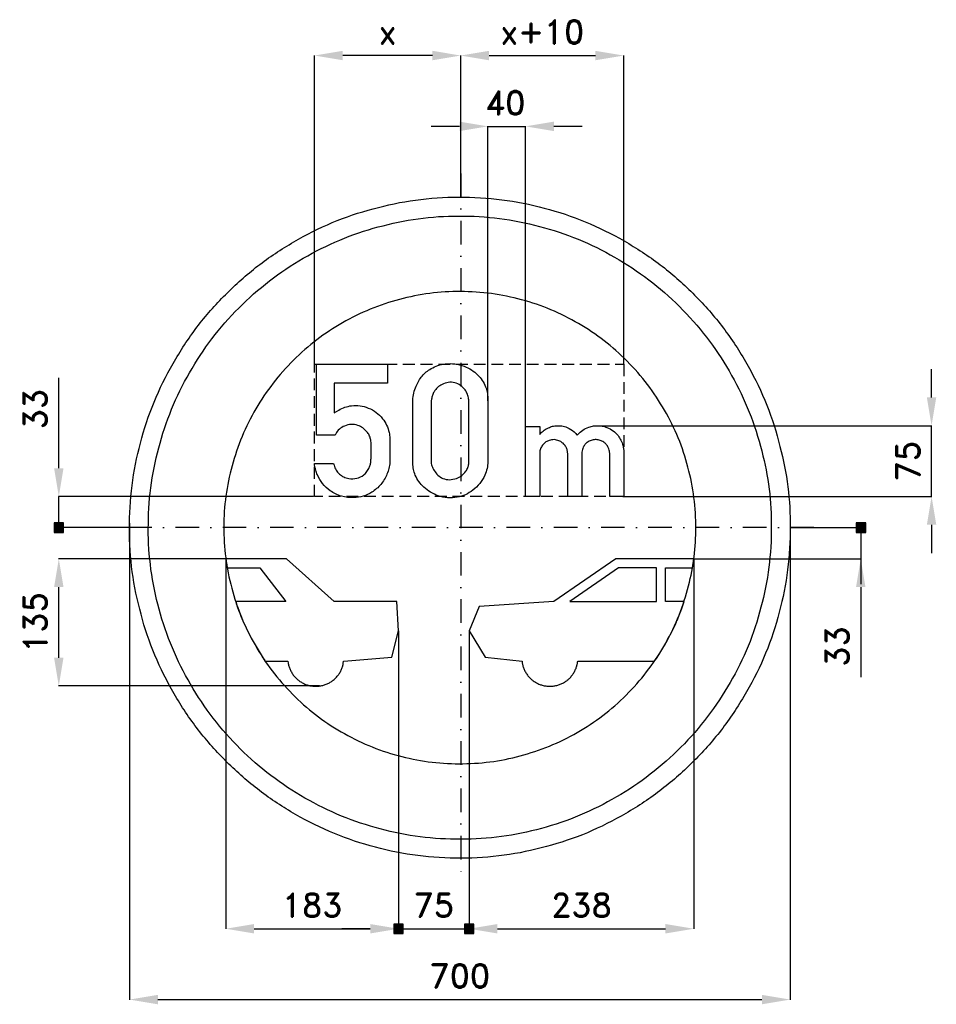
# Model space of a CAD drawing. Header units: millimetres. Extents: x -466 to 505, y -505 to 538.
import ezdxf

# ---------------------------------------------------------------- set-up
doc = ezdxf.new("R2010")
doc.units = ezdxf.units.MM
doc.header["$LTSCALE"] = 5
doc.linetypes.add('ČERCHOVANÁX2', pattern=[2, 1, -0.5, 0, -0.5])
doc.linetypes.add('ČÁRKOVANÁX2', pattern=[1.5, 1, -0.5])
doc.layers.add('Kóty', color=2, linetype='Continuous')
doc.layers.add('Značka', color=7, linetype='Continuous')
doc.styles.get("Standard").update_dxf_attribs({"font": 'romand.shx', "height": 25})
doc.dimstyles.get("Standard").update_dxf_attribs({"dimtxt": 25, "dimasz": 30, "dimexe": 0.18, "dimexo": 0.0625, "dimgap": 12.5, "dimtad": 1, "dimdec": 0, "dimzin": 0, "dimdsep": 46, "dimtxsty": 'Standard', "dimcen": 0.09, "dimadec": 0, "dimazin": 0, "dimtfac": 1, "dimtdec": 0, "dimtofl": 0, "dimtmove": 0, "dimatfit": 3, "dimfxl": 1, "dimtolj": 1, "dimtzin": 0, "dimarcsym": 0})

# ---------------------------------------------------------------- blocks, each defined once
blk = doc.blocks.new('*D2')
at = {"layer": 'Defpoints', "color": 0, "transparency": 16777216}
for p in [(-349.9, 4.7), (350, -4.5), (350, -499.8)]:
    blk.add_point(p, dxfattribs=at)
at = {"layer": 'Kóty', "color": 0, "lineweight": -2, "transparency": 16777216}
for p, q in [((-349.9, 4.6), (-349.9, -500)), ((350, -4.5), (350, -500)), ((-319.9, -499.8), (320, -499.8))]:
    blk.add_line(p, q, dxfattribs=at)
at = {"layer": 'Kóty', "color": 0, "transparency": 16777216}
for points in [[(-319.9, -494.8), (-319.9, -504.8), (-349.9, -499.8)], [(320, -494.8), (320, -504.8), (350, -499.8)]]:
    blk.add_solid(points, dxfattribs=at)
at = {"layer": 'Kóty', "color": 0, "transparency": 16777216, "insert": (0, -474.8), "char_height": 25, "attachment_point": 5}
blk.add_mtext('\\A1;700', dxfattribs=at)
blk = doc.blocks.new('*D4')
at = {"layer": 'Defpoints', "color": 0, "transparency": 16777216}
for p in [(-424.9, -33), (-183.5, -33), (-148.6, -167.7)]:
    blk.add_point(p, dxfattribs=at)
at = {"layer": 'Kóty', "color": 0, "lineweight": -2, "transparency": 16777216}
for p, q in [((-183.6, -33), (-425.1, -33)), ((-424.9, -137.7), (-424.9, -63)), ((-148.7, -167.7), (-425.1, -167.7))]:
    blk.add_line(p, q, dxfattribs=at)
at = {"layer": 'Kóty', "color": 0, "transparency": 16777216}
for points in [[(-429.9, -63), (-419.9, -63), (-424.9, -33)], [(-429.9, -137.7), (-419.9, -137.7), (-424.9, -167.7)]]:
    blk.add_solid(points, dxfattribs=at)
at = {"layer": 'Kóty', "color": 0, "transparency": 16777216, "insert": (-449.9, -100.4), "char_height": 25, "attachment_point": 5, "rotation": 90}
blk.add_mtext('\\A1;135', dxfattribs=at)
blk = doc.blocks.new('*D5')
at = {"layer": 'Defpoints', "color": 0, "transparency": 16777216}
for p in [(-247.9, -33), (-64.9, -109.2), (-64.9, -424.8)]:
    blk.add_point(p, dxfattribs=at)
at = {"layer": 'Kóty', "color": 0, "lineweight": -2, "transparency": 16777216}
for p, q in [((-247.9, -33.1), (-247.9, -425)), ((-64.9, -109.2), (-64.9, -425)), ((-217.9, -424.8), (-94.9, -424.8))]:
    blk.add_line(p, q, dxfattribs=at)
at = {"layer": 'Kóty', "color": 0, "transparency": 16777216}
for points in [[(-217.9, -419.8), (-217.9, -429.8), (-247.9, -424.8)], [(-94.9, -419.8), (-94.9, -429.8), (-64.9, -424.8)]]:
    blk.add_solid(points, dxfattribs=at)
at = {"layer": 'Kóty', "color": 0, "transparency": 16777216, "insert": (-156.4, -399.8), "char_height": 25, "attachment_point": 5}
blk.add_mtext('\\A1;183', dxfattribs=at)
blk = doc.blocks.new('*D6')
at = {"layer": 'Defpoints', "color": 0, "transparency": 16777216}
for p in [(247.9, -33), (9.9, -109.2), (247.9, -424.8)]:
    blk.add_point(p, dxfattribs=at)
at = {"layer": 'Kóty', "color": 0, "lineweight": -2, "transparency": 16777216}
for p, q in [((247.9, -33.1), (247.9, -425)), ((9.9, -109.2), (9.9, -425)), ((39.9, -424.8), (217.9, -424.8))]:
    blk.add_line(p, q, dxfattribs=at)
at = {"layer": 'Kóty', "color": 0, "transparency": 16777216}
for points in [[(39.9, -419.8), (39.9, -429.8), (9.9, -424.8)], [(217.9, -419.8), (217.9, -429.8), (247.9, -424.8)]]:
    blk.add_solid(points, dxfattribs=at)
at = {"layer": 'Kóty', "color": 0, "transparency": 16777216, "insert": (128.9, -399.8), "char_height": 25, "attachment_point": 5}
blk.add_mtext('\\A1;238', dxfattribs=at)
blk = doc.blocks.new('*D7')
at = {"layer": 'Defpoints', "color": 0, "transparency": 16777216}
for p in [(-64.9, -109.2), (9.9, -109.2), (9.9, -424.8)]:
    blk.add_point(p, dxfattribs=at)
at = {"layer": 'Kóty', "color": 0, "lineweight": -2, "transparency": 16777216}
for p, q in [((-64.9, -109.2), (-64.9, -425)), ((9.9, -109.3), (9.9, -425)), ((-94.9, -424.8), (-124.9, -424.8)), ((39.9, -424.8), (69.9, -424.8))]:
    blk.add_line(p, q, dxfattribs=at)
at = {"layer": 'Kóty', "color": 0, "transparency": 16777216}
for points in [[(-94.9, -419.8), (-94.9, -429.8), (-64.9, -424.8)], [(39.9, -419.8), (39.9, -429.8), (9.9, -424.8)]]:
    blk.add_solid(points, dxfattribs=at)
at = {"layer": 'Kóty', "color": 0, "transparency": 16777216, "insert": (-27.5, -399.8), "char_height": 25, "attachment_point": 5}
blk.add_mtext('\\A1;75', dxfattribs=at)
blk = doc.blocks.new('*D8')
at = {"layer": 'Defpoints', "color": 0, "transparency": 16777216}
for p in [(148.2, 107.9), (499.8, 107.9), (172.7, 33)]:
    blk.add_point(p, dxfattribs=at)
at = {"layer": 'Kóty', "color": 0, "lineweight": -2, "transparency": 16777216}
for p, q in [((499.8, 137.9), (499.8, 167.9)), ((148.2, 107.9), (500, 107.9)), ((172.8, 33), (500, 33)), ((499.8, 3), (499.8, -27))]:
    blk.add_line(p, q, dxfattribs=at)
at = {"layer": 'Kóty', "color": 0, "transparency": 16777216}
for points in [[(494.8, 137.9), (504.8, 137.9), (499.8, 107.9)], [(494.8, 3), (504.8, 3), (499.8, 33)]]:
    blk.add_solid(points, dxfattribs=at)
at = {"layer": 'Kóty', "color": 0, "transparency": 16777216, "insert": (474.8, 70.5), "char_height": 25, "attachment_point": 5, "rotation": 90}
blk.add_mtext('\\A1;75', dxfattribs=at)

msp = doc.modelspace()

# ---------------------------------------------------------------- hatches: boundary and pattern name
at = {"layer": 'Kóty'}
h = msp.add_hatch(color=256, dxfattribs=at)
h.dxf.hatch_style = 1
h.paths.add_polyline_path([(-429.9, -5), (-419.9, -5), (-419.9, 5), (-429.9, 5)])
h = msp.add_hatch(color=256, dxfattribs=at)
h.dxf.hatch_style = 1
h.paths.add_polyline_path([(420, -5), (430, -5), (430, 5), (420, 5)])
h = msp.add_hatch(color=256, dxfattribs=at)
h.dxf.hatch_style = 1
h.paths.add_polyline_path([(-69.9, -429.8), (-59.9, -429.8), (-59.9, -419.8), (-69.9, -419.8)])
h = msp.add_hatch(color=256, dxfattribs=at)
h.dxf.hatch_style = 1
h.paths.add_polyline_path([(4.9, -430), (14.9, -430), (14.9, -420), (4.9, -420)])

# ---------------------------------------------------------------- linework, layer by layer
for p, q in [((-154, 173.1), (-154, 500.2)), ((-29, 500), (-124, 500)), ((1, 350), (1, 500.2)), ((1, 350), (1, 500.2)), ((31, 500), (143.6, 500)), ((173.6, 173.1), (173.6, 500.2)), ((-0.3, 425), (-30.3, 425)), ((29.7, 134.3), (29.7, 425.2)), ((69.7, 107.1), (69.7, 425.2)), ((129.7, 425), (99.7, 425)), ((-424.9, 63), (-424.9, 158.5)), ((-155.1, 33), (-425.1, 33)), ((172.7, 33), (425, 33)), ((-349.9, 0), (-425.1, 0)), ((350, 0), (425, 0)), ((425, 0), (424.8, -60)), ((247.9, -33), (425, -33)), ((424.8, -63), (424.8, -158.5))]:
    msp.add_line(p, q, dxfattribs=at)
for points in [[(29.7, 425), (69.7, 425)], [(499.8, 33), (499.8, 107.9)], [(-424.9, 0), (-424.9, 33)], [(-429.9, 5), (-419.9, -5)], [(-419.9, 5), (-429.9, -5)], [(420, 5), (430, -5)], [(430, 5), (420, -5)], [(-69.9, -419.8), (-59.9, -429.8)], [(-59.9, -419.8), (-69.9, -429.8)], [(-64.9, -424.8), (9.9, -424.8)], [(4.9, -420), (14.9, -430)], [(14.9, -420), (4.9, -430)]]:
    msp.add_lwpolyline(points, dxfattribs=at)
for points in [[(-429.9, -5), (-419.9, -5), (-419.9, 5), (-429.9, 5)], [(420, -5), (430, -5), (430, 5), (420, 5)], [(-69.9, -429.8), (-59.9, -429.8), (-59.9, -419.8), (-69.9, -419.8)], [(4.9, -430), (14.9, -430), (14.9, -420), (4.9, -420)]]:
    msp.add_lwpolyline(points, close=True, dxfattribs=at)
for points in [[(-124, 505), (-124, 495), (-154, 500)], [(-29, 505), (-29, 495), (1, 500)], [(31, 505), (31, 495), (1, 500)], [(143.6, 505), (143.6, 495), (173.6, 500)], [(-0.3, 430), (-0.3, 420), (29.7, 425)], [(99.7, 430), (99.7, 420), (69.7, 425)], [(-429.9, 63), (-419.9, 63), (-424.9, 33)], [(419.8, -63), (429.8, -63), (424.8, -33)]]:
    msp.add_solid(points, dxfattribs=at)
at = {"layer": 'Značka', "color": 6, "linetype": 'ČERCHOVANÁX2', "lineweight": 25, "ltscale": 5}
for p, q in [((1, 375), (1, -375)), ((375, 0), (-375, 0))]:
    msp.add_line(p, q, dxfattribs=at)
at = {"layer": 'Značka', "color": 5}
for points in [[(350, 0, -0.001598), (350, -2.3, -0.00149), (350, -4.6, -0.032171), (346.5, -50.2, -0.035727), (336.9, -95, -0.036661), (321.8, -138.3, -0.034749), (300.8, -178.9, -0.034044), (275, -216.8, -0.034447), (244.2, -250.7, -0.034568), (209.5, -280.6, -0.034426), (171, -305.4, -0.034392), (129.8, -325.2, -0.034416), (86.1, -339.2, -0.034424), (41.2, -347.7, -0.034402), (-4.6, -350, -0.034408), (-50.2, -346.5, -0.034408), (-95, -336.9, -0.034406), (-138.2, -321.7, -0.034409), (-178.9, -300.8, -0.0344), (-216.8, -275, -0.03442), (-250.7, -244.2, -0.034422), (-280.6, -209.5, -0.03441), (-305.4, -171, -0.034416), (-325.2, -129.8, -0.034421), (-339.2, -86.2, -0.034412), (-347.7, -41.2, -0.034418), (-350, 4.6, -0.034418), (-346.5, 50.2, -0.034415), (-336.9, 95, -0.034415), (-321.7, 138.2, -0.034425), (-300.8, 178.9, -0.034414), (-275, 216.8, -0.03442), (-244.2, 250.7, -0.034427), (-209.5, 280.6, -0.034432), (-171, 305.4, -0.034418), (-129.8, 325.2, -0.034406), (-86.2, 339.2, -0.034412), (-41.2, 347.7, -0.034413), (4.6, 350, -0.034408), (50.2, 346.5, -0.034427), (95, 336.9, -0.034419), (138.2, 321.7, -0.034405), (178.9, 300.8, -0.034422), (216.8, 275, -0.03441), (250.7, 244.2, -0.034418), (280.6, 209.5, -0.034494), (305.4, 171, -0.034416), (325.2, 129.8, -0.034081), (339.2, 86.1, -0.032791), (347.5, 43.4, -0.034266), (350, 0)], [(-133.9, 67.9), (-133.6, 67), (-133.3, 66.1, 0.061296), (-131.1, 61, 0.076034), (-127.5, 56.8, 0.081283), (-123, 53.7, 0.073924), (-117.6, 52.1, 0.102531), (-109.2, 52.3, 0.116958), (-101.8, 55.9, 0.072246), (-98.4, 59.4, 0.058772), (-96, 63.7, 0.043911), (-94.7, 67.2, 0.050815), (-94.2, 70.9, 0.010823), (-94.2, 71.9, 0.003691), (-94.1, 72.9), (-94.1, 89.9), (-94.3, 91.9, 0.026033), (-94.6, 93.8, 0.068323), (-96, 97.9, 0.054085), (-98.5, 101.5, 0.069204), (-102.8, 105.6, 0.080532), (-108.1, 108.3, 0.097827), (-115.1, 109.3, 0.091076), (-122.1, 107.6, 0.085404), (-127.6, 104.3, 0.103671), (-131.5, 99.2), (-131.8, 98.6), (-132.1, 98), (-151.8, 98), (-151.8, 173), (-76.8, 173), (-76.8, 153), (-133, 153), (-133, 121.5), (-130.7, 123.1), (-128.3, 124.6, -0.051695), (-121.7, 127.5, -0.052665), (-114.6, 129.1, -0.065834), (-105.7, 129, -0.065629), (-97, 126.7, -0.069369), (-88.6, 122.1, -0.07135), (-81.9, 115.4, -0.059648), (-77.6, 108.5, -0.053799), (-75, 100.8, -0.024816), (-74.4, 97.7, -0.033726), (-74.2, 94.5), (-74.2, 94.1), (-74.2, 93.7), (-74.2, 71.2), (-74.2, 70.2, -0.005145), (-74.2, 69.2, -0.045361), (-75.1, 62.8, -0.043654), (-77.2, 56.6, -0.080871), (-83.7, 45.8, -0.084554), (-93.3, 37.6, -0.069848), (-102.4, 33.4, -0.066791), (-112.4, 31.8, -0.08465), (-125.5, 33.3, -0.088759), (-137.4, 39.1, -0.074218), (-145.4, 46.6, -0.070921), (-150.9, 55.9, -0.035796), (-152.7, 60.9, -0.037147), (-153.8, 66.1), (-153.9, 67), (-154, 67.9), (-133.9, 67.9)], [(-49.7, 132.5), (-49.7, 133.7, -0.006036), (-49.7, 135, -0.049057), (-48.8, 142.6, -0.05004), (-46.3, 150, -0.079542), (-39.9, 160.6, -0.089063), (-30.5, 168.4, -0.059789), (-23.2, 171.8, -0.051953), (-15.4, 173.4, -0.062025), (-5.2, 173.4, -0.064488), (4.6, 170.9, -0.055464), (12.3, 167.1, -0.055497), (18.9, 161.7, -0.051155), (23.7, 155.9, -0.054912), (27.2, 149.2, -0.04527), (29, 143.4, -0.046012), (29.7, 137.5, -0.012403), (29.8, 135.4, -0.004214), (29.7, 133.3), (29.7, 72.3), (29.7, 71, -0.006814), (29.7, 69.8, -0.051746), (28.8, 62.5, -0.049733), (26.4, 55.6, -0.066831), (21.2, 46.8, -0.065889), (13.8, 39.7, -0.061143), (6, 34.9, -0.06421), (-2.9, 32.2, -0.069727), (-13, 31.6, -0.067416), (-22.9, 33.8, -0.056754), (-30.9, 37.6, -0.049581), (-38, 43, -0.047977), (-43.3, 48.8, -0.065859), (-47.2, 55.6, -0.054763), (-49, 61.7, -0.042332), (-49.7, 68.1, -0.009307), (-49.7, 70.2, -0.003043), (-49.7, 72.3), (-49.7, 132.5)], [(-30.5, 132.5), (-30.5, 72.3, 0.003191), (-30.5, 71.4, 0.009614), (-30.5, 70.6, 0.073932), (-29.5, 65.4, 0.059511), (-27.1, 60.6, 0.070704), (-23.2, 55.6, 0.094557), (-17.9, 52.2, 0.10831), (-10.9, 50.8, 0.087526), (-3.7, 52.2, 0.078107), (2, 55.2, 0.088078), (6.3, 59.8, 0.061835), (8.4, 63.6, 0.061216), (9.4, 67.7, 0.025187), (9.6, 70, 0.00847), (9.7, 72.3), (9.7, 132.5), (9.5, 134.4, 0.016455), (9.3, 136.4, 0.058381), (8, 141.3, 0.064807), (5.5, 145.8, 0.088118), (0.7, 150.6, 0.097852), (-5.4, 153.4, 0.099856), (-12.2, 153.8, 0.08821), (-18.8, 151.7, 0.074206), (-23.6, 148.4, 0.075661), (-27.2, 143.9, 0.052603), (-29, 140.1, 0.046073), (-30, 136.1), (-30.3, 134.3), (-30.5, 132.5)], [(69.7, 33), (69.7, 107.1), (84.6, 107.1), (84.6, 98.8), (85.4, 99.7), (86.2, 100.6, -0.053813), (90.3, 103.9, -0.054537), (95, 106.2, -0.049746), (99.4, 107.6, -0.049875), (104.1, 108), (108.2, 107.7), (112.2, 106.6), (115.9, 105), (119.3, 102.8), (121.1, 101.4), (122.8, 99.7), (123.6, 98.8), (124.3, 97.8), (125.2, 98.8), (126.1, 99.8, -0.072012), (131.7, 104.2, -0.066385), (138.2, 106.9), (141.8, 107.7), (145.5, 108, -0.050546), (150.8, 107.6, -0.049612), (155.9, 106.1, -0.06831), (162.4, 102.6, -0.07336), (167.6, 97.5, -0.056858), (170.7, 92.6, -0.048854), (172.7, 87.2), (173.2, 85.2, -0.024895), (173.5, 83.2), (173.6, 82.3), (173.6, 81.4), (173.6, 33), (158.8, 33), (158.8, 78.4), (158.8, 78.9), (158.7, 79.5, 0.050187), (158.3, 82.2, 0.050827), (157.2, 84.9, 0.067771), (155.2, 88, 0.066823), (152.4, 90.5, 0.073356), (148.7, 92.4, 0.074294), (144.6, 93.2, 0.080656), (140.1, 92.7, 0.080716), (135.9, 90.9, 0.070468), (132.9, 88.4, 0.075302), (130.8, 85.2, 0.050771), (129.8, 82.6, 0.03301), (129.2, 79.8), (129.2, 79.4), (129.1, 78.9), (129.1, 33), (114.3, 33), (114.3, 78.6), (114.2, 79.3), (114.2, 79.9, 0.073698), (113.3, 83.6, 0.069048), (111.5, 86.9, 0.074698), (108.6, 90, 0.073683), (105, 92, 0.08909), (99.9, 93.2, 0.093576), (94.7, 92.4, 0.07318), (91.2, 90.8, 0.071074), (88.3, 88.2, 0.076939), (85.9, 84.5, 0.078033), (84.7, 80.3), (84.7, 79.8), (84.6, 79.2), (84.6, 33), (69.7, 33)]]:
    msp.add_lwpolyline(points, format="xyb", dxfattribs=at)
at = {"layer": 'Značka', "color": 1}
for points in [[(330, 0, -0.001695), (330, -2.2, -0.00147), (330, -4.3, -0.032168), (326.7, -47.3, -0.035723), (317.6, -89.6, -0.036671), (303.4, -130.4, -0.034751), (283.6, -168.7, -0.034044), (259.2, -204.4, -0.034444), (230.3, -236.4, -0.034565), (197.5, -264.5, -0.034423), (161.2, -287.9, -0.034382), (122.3, -306.6, -0.034413), (81.2, -319.9, -0.034419), (38.8, -327.9, -0.034415), (-4.3, -330, -0.034418), (-47.4, -326.7, -0.03441), (-89.6, -317.6, -0.034406), (-130.3, -303.3, -0.034413), (-168.7, -283.6, -0.034427), (-204.4, -259.3, -0.034422), (-236.4, -230.3, -0.034415), (-264.5, -197.5, -0.03441), (-287.9, -161.2, -0.034418), (-306.6, -122.3, -0.034417), (-319.9, -81.2, -0.034414), (-327.9, -38.8, -0.034414), (-330, 4.3, -0.034411), (-326.7, 47.4, -0.034423), (-317.6, 89.6, -0.034416), (-303.3, 130.3, -0.034423), (-283.6, 168.7, -0.034416), (-259.3, 204.4, -0.034417), (-230.3, 236.4, -0.034415), (-197.5, 264.5, -0.03442), (-161.2, 287.9, -0.03442), (-122.3, 306.6, -0.03441), (-81.2, 319.8, -0.034415), (-38.8, 327.9, -0.034416), (4.3, 330, -0.034406), (47.4, 326.7, -0.03442), (89.6, 317.6, -0.034416), (130.3, 303.3, -0.034408), (168.7, 283.6, -0.034432), (204.4, 259.3, -0.034401), (236.4, 230.3, -0.034415), (264.5, 197.5, -0.034487), (287.9, 161.2, -0.034422), (306.6, 122.4, -0.034075), (319.8, 81.2, -0.032797), (327.7, 40.9, -0.034261), (330, 0)], [(250, 0), (250, 1.6), (250, 3.3, 0.032167), (247.5, 35.9, 0.035724), (240.6, 67.9, 0.036655), (229.9, 98.8, 0.034752), (214.8, 127.8, 0.034026), (196.4, 154.8, 0.034444), (174.4, 179.1, 0.034551), (149.6, 200.4, 0.034434), (122.2, 218.1, 0.034377), (92.7, 232.3, 0.034421), (61.5, 242.3, 0.034422), (29.4, 248.4, 0.034425), (-3.3, 250, 0.03441), (-35.9, 247.5, 0.034419), (-67.9, 240.6, 0.034408), (-98.7, 229.8, 0.034416), (-127.8, 214.8, 0.034409), (-154.8, 196.4, 0.034421), (-179.1, 174.4, 0.034406), (-200.4, 149.6, 0.034425), (-218.1, 122.2, 0.034414), (-232.3, 92.7, 0.034431), (-242.3, 61.5, 0.034413), (-248.4, 29.4, 0.034419), (-250, -3.3, 0.034425), (-247.5, -35.9, 0.034417), (-240.6, -67.9, 0.034419), (-229.8, -98.7, 0.034423), (-214.9, -127.8, 0.034415), (-196.4, -154.8, 0.034406), (-174.4, -179.1, 0.034411), (-149.7, -200.4, 0.0344), (-122.2, -218.1, 0.034407), (-92.7, -232.3, 0.034408), (-61.5, -242.3, 0.034434), (-29.4, -248.4, 0.034411), (3.3, -250, 0.034411), (35.9, -247.5, 0.034417), (67.9, -240.6, 0.034407), (98.7, -229.8, 0.034423), (127.8, -214.9, 0.034427), (154.8, -196.4, 0.034406), (179.1, -174.4, 0.034417), (200.4, -149.6, 0.034496), (218.1, -122.2, 0.034415), (232.3, -92.7, 0.034082), (242.3, -61.5, 0.032804), (248.2, -31, 0.034275), (250, 0)]]:
    msp.add_lwpolyline(points, format="xyb", dxfattribs=at)
at = {"layer": 'Značka', "color": 6, "linetype": 'ČÁRKOVANÁX2', "ltscale": 2.5}
msp.add_lwpolyline([(-154, 33), (-154, 173), (173.6, 173), (173.6, 33), (-154, 33)], dxfattribs=at)
at = {"layer": 'Značka', "color": 5}
for points in [[(-206.2, -141.5), (-182.2, -141.5), (-181.8, -143.6), (-181.8, -143.7), (-181.8, -143.8), (-181.7, -144.2), (-181.6, -144.6), (-181.5, -145.1), (-181.4, -145.6), (-181.2, -146.6), (-180.9, -147.5), (-180.6, -148.4), (-180.2, -149.3), (-179.9, -150.2), (-179.4, -151.1), (-179, -152), (-178.5, -152.8), (-178, -153.7), (-177.5, -154.5), (-177, -155.3), (-176.4, -156.1), (-175.8, -156.9), (-175.2, -157.6), (-174.6, -158.3), (-173.9, -159), (-173.2, -159.7), (-172.5, -160.4), (-171.8, -161), (-171, -161.6), (-170.2, -162.2), (-169.4, -162.8), (-168.6, -163.3), (-167.8, -163.8), (-167, -164.3), (-166.1, -164.8), (-165.2, -165.2), (-164.3, -165.6), (-163.4, -166), (-162.5, -166.3), (-161.6, -166.6), (-160.7, -166.9), (-159.7, -167.1), (-158.8, -167.4), (-157.8, -167.6), (-156.9, -167.7), (-155.9, -167.8), (-154.9, -167.9), (-154, -168), (-153, -168), (-152, -168), (-151.1, -168), (-150.1, -167.9), (-149.1, -167.8), (-148.2, -167.7), (-147.2, -167.5), (-146.2, -167.3), (-145.3, -167.1), (-144.4, -166.8), (-143.4, -166.6), (-142.5, -166.2), (-141.6, -165.9), (-140.7, -165.5), (-139.8, -165.1), (-138.9, -164.7), (-138.1, -164.2), (-137.3, -163.7), (-136.4, -163.2), (-135.6, -162.7), (-134.8, -162.1), (-134.1, -161.5), (-133.3, -160.9), (-132.6, -160.2), (-131.9, -159.6), (-131.2, -158.9), (-130.5, -158.2), (-129.9, -157.4), (-129.3, -156.7), (-128.7, -155.9), (-128.1, -155.1), (-127.6, -154.3), (-127.1, -153.5), (-126.6, -152.6), (-126.1, -151.8), (-125.7, -150.9), (-125.3, -150), (-124.9, -149.1), (-124.6, -148.2), (-124.3, -147.3), (-124, -146.4), (-123.9, -145.8), (-123.7, -145.2), (-123.6, -144.7), (-123.5, -144.2), (-123.5, -144.1), (-123.5, -143.9), (-123.1, -141.5), (-122.8, -141.5), (-72.1, -137.1), (-64.9, -109.2), (-66.8, -78.3), (-133.3, -78.3), (-183.5, -33), (-247.9, -33), (-247.9, -33.1), (-247.8, -33.3), (-247.8, -33.9), (-247.7, -34.4), (-247.6, -35.2), (-247.5, -35.9), (-247.2, -37.6), (-247, -39.3), (-246.8, -40.6), (-246.5, -42), (-246.5, -42.3), (-246.4, -42.6), (-211.9, -42.6), (-184.5, -78.3), (-237.4, -78.3), (-237.1, -79.4), (-236.8, -80.4), (-235.3, -84.5), (-233.8, -88.6), (-231.9, -93.7), (-229.8, -98.7), (-226.4, -106.2), (-222.8, -113.5), (-218.9, -120.7), (-214.8, -127.8), (-212.7, -131.3), (-210.6, -134.7), (-208.9, -137.4), (-207.1, -140.1), (-206.6, -140.8), (-206.2, -141.5)], [(215, -127.7), (215.8, -126.3), (216.7, -124.9), (219.9, -119.2), (223, -113.4), (226, -107.6), (228.7, -101.6), (229.4, -100.1), (230, -98.6), (230.5, -97.6), (230.9, -96.6), (232.5, -92.6), (234.1, -88.6), (235.6, -84.5), (236.9, -80.4), (237.3, -79.4), (237.6, -78.3), (218, -78.3), (218, -42.6), (246.5, -42.6), (246.6, -42.3), (246.6, -42), (246.8, -40.7), (247, -39.4), (247.2, -38.1), (247.4, -36.8), (247.5, -36.5), (247.5, -36.1), (247.5, -36), (247.6, -35.8), (247.6, -35.2), (247.7, -34.6), (247.8, -33.9), (247.9, -33.3), (247.9, -33.2), (247.9, -33), (165.2, -33), (99.6, -78.3), (20.5, -83.6), (9.9, -109.2), (26.8, -137.1), (65.9, -141.5), (65.9, -141.6), (65.9, -141.7), (66, -142.1), (66, -142.5), (66.1, -143), (66.2, -143.6), (66.3, -144.1), (66.4, -144.6), (66.5, -145.1), (66.6, -145.6), (66.8, -146.6), (67.1, -147.5), (67.4, -148.4), (67.8, -149.3), (68.2, -150.2), (68.6, -151.1), (69, -152), (69.5, -152.8), (70, -153.7), (70.5, -154.5), (71, -155.3), (71.6, -156.1), (72.2, -156.9), (72.8, -157.6), (73.4, -158.3), (74.1, -159), (74.8, -159.7), (75.5, -160.4), (76.2, -161), (77, -161.6), (77.8, -162.2), (78.6, -162.8), (79.4, -163.3), (80.2, -163.8), (81.1, -164.3), (81.9, -164.8), (82.8, -165.2), (83.7, -165.6), (84.6, -166), (85.5, -166.3), (86.4, -166.6), (87.3, -166.9), (88.3, -167.1), (89.2, -167.4), (90.2, -167.6), (91.1, -167.7), (92.1, -167.8), (93.1, -167.9), (94, -168), (95, -168), (96, -168), (96.9, -168), (97.9, -167.9), (98.9, -167.8), (99.8, -167.7), (100.8, -167.5), (101.8, -167.3), (102.7, -167.1), (103.7, -166.8), (104.6, -166.6), (105.5, -166.2), (106.4, -165.9), (107.3, -165.5), (108.2, -165.1), (109.1, -164.7), (109.9, -164.2), (110.8, -163.7), (111.6, -163.2), (112.4, -162.7), (113.2, -162.1), (113.9, -161.5), (114.7, -160.9), (115.4, -160.2), (116.1, -159.6), (116.8, -158.9), (117.5, -158.2), (118.1, -157.4), (118.7, -156.7), (119.3, -155.9), (119.9, -155.1), (120.4, -154.3), (120.9, -153.5), (121.4, -152.6), (121.9, -151.8), (122.3, -150.9), (122.7, -150), (123.1, -149.1), (123.4, -148.2), (123.7, -147.3), (124, -146.4), (124.1, -145.8), (124.3, -145.2), (124.4, -144.6), (124.5, -143.9), (124.6, -143.3), (124.7, -142.7), (124.8, -142.2), (124.9, -141.7), (124.9, -141.6), (124.9, -141.5), (125.3, -141.5), (206.3, -141.5), (206.7, -140.8), (207.2, -140.1), (209, -137.4), (210.7, -134.6), (212.5, -131.9), (214.1, -129.1), (214.6, -128.4), (215, -127.7)], [(168.2, -42.6), (116.6, -78.3), (208.3, -78.3), (208.3, -42.6), (168.2, -42.6)]]:
    msp.add_lwpolyline(points, dxfattribs=at)

# ---------------------------------------------------------------- texts
at = {"layer": 'Kóty', "char_height": 25, "attachment_point": 5}
for s, insert in [('\\A1;x+10', (87.3, 525)), ('\\A1;x', (-76.5, 525)), ('\\A1;40', (48.1, 450))]:
    msp.add_mtext(s, dxfattribs=dict(at, insert=insert))
at = {"layer": 'Kóty', "char_height": 25, "attachment_point": 5, "rotation": 90}
for insert in [(-449.9, 125.7), (399.8, -125.7)]:
    msp.add_mtext('\\A1;33', dxfattribs=dict(at, insert=insert))

# ---------------------------------------------------------------- dimensions: what is measured, and where the dimension line sits
at = {"layer": 'Kóty'}
for base, p1, p2, picture, middle in [((499.8, 107.9), (172.7, 33), (148.2, 107.9), '*D8', (474.8, 70.5)), ((-424.9, -33), (-148.6, -167.7), (-183.5, -33), '*D4', (-449.9, -100.4))]:
    dim = msp.add_linear_dim(base=base, p1=p1, p2=p2, angle=90, dimstyle='Standard', dxfattribs=at)
    dim.commit()
    dim.dimension.update_dxf_attribs({"geometry": picture, "text_midpoint": middle})
for base, p1, p2, picture, middle in [((350, -499.8), (-349.9, 4.7), (350, -4.5), '*D2', (0, -474.8)), ((-64.9, -424.8), (-247.9, -33), (-64.9, -109.2), '*D5', (-156.4, -399.8)), ((247.9, -424.8), (9.9, -109.2), (247.9, -33), '*D6', (128.9, -399.8)), ((9.9, -424.8), (-64.9, -109.2), (9.9, -109.2), '*D7', (-27.5, -399.8))]:
    dim = msp.add_linear_dim(base=base, p1=p1, p2=p2, dimstyle='Standard', dxfattribs=at)
    dim.commit()
    dim.dimension.update_dxf_attribs({"geometry": picture, "text_midpoint": middle})

doc.saveas('drawing.dxf')
